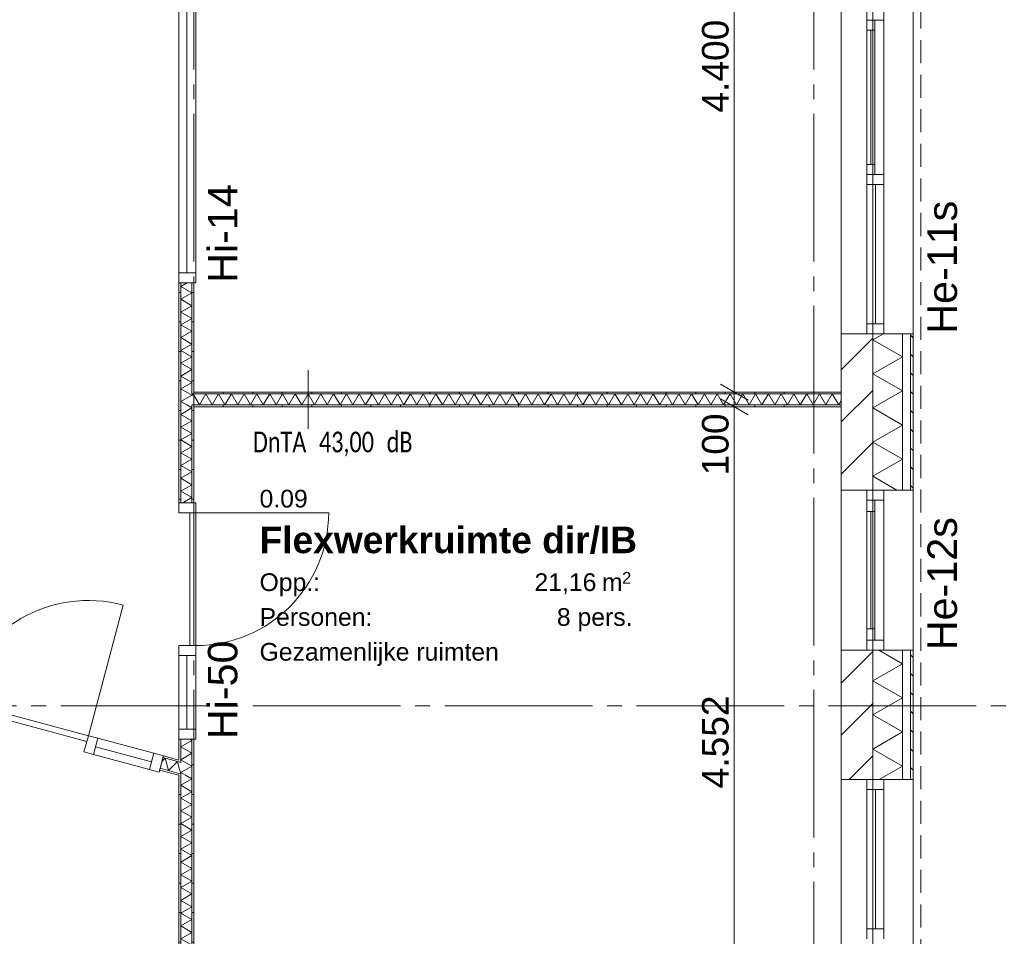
# Model space of a CAD drawing. Header units: millimetres. Extents: x 10 to 584, y 10 to 831.
# Tile 24 of 79: x 312 to 379, y 352 to 414. Entities that reach past the tile are written whole.
import ezdxf
from ezdxf.xclip import XClip

# ---------------------------------------------------------------- set-up
doc = ezdxf.new("R2010")
doc.units = ezdxf.units.MM
doc.header["$MEASUREMENT"] = 0
doc.header["$XCLIPFRAME"] = 0
doc.linetypes.add('B0204', pattern=[13, 10, -1, 1, -1])
doc.linetypes.add('B0701', pattern=[2.3412, 1.56, -0.7812])
for name, color, linetype in [('21 Buitenwanden', 7, 'Continuous'), ('21 Buitenwanden Doorsnede-arcering', 7, 'Continuous'), ('21 Buitenwanden Laagscheidingslijnen', 7, 'Continuous'), ('21 Buitenwanden Raamlabels', 7, 'Continuous'), ('21 Buitenwanden Ramen', 7, 'Continuous'), ('22 NC Binnenwanden', 7, 'Continuous'), ('22 NC Binnenwanden Deuren', 7, 'Continuous'), ('22 NC Binnenwanden Deurlabels', 7, 'Continuous'), ('22 NC Binnenwanden Doorsnede-arcering', 7, 'Continuous'), ('22 NC Binnenwanden Laagscheidingslijnen', 7, 'Continuous'), ('23 Vloeren', 7, 'Continuous'), ('73 Keuken', 7, 'Continuous'), ('A Stramien', 7, 'Continuous'), ('Maatvoering 1_ 50_100', 7, 'Continuous'), ('Tekst_dim 1_ 50_100', 7, 'Continuous'), ('Z Ruimtefuncties', 7, 'Continuous')]:
    doc.layers.add(name, color=color, linetype=linetype)
doc.styles.add('GENERATED_STYLE_1', font='txt')
doc.styles.add('GENERATED_STYLE_2', font='txt')
doc.styles.add('GENERATED_STYLE_3', font='txt')
pattern_1 = [(135, (78, 259.1879), (0.636396, 0.636396), [])]
pattern_2 = [(45, (78, 259.188), (-1.767767, 1.767767), [])]
pattern_3 = [(180, (78, 259.1879), (0, 2), [])]
pattern_4 = [(270, (78, 259.1879), (2, 0), [])]
pattern_5 = [(255, (78, 259.1879), (-1.931852, 0.517638), [])]

# ---------------------------------------------------------------- blocks, each defined once
blk = doc.blocks.new('*X30')
at = {"layer": '21 Buitenwanden Doorsnede-arcering', "color": 7, "linetype": 'Continuous', "lineweight": 0}
for p, q in [((372, 370.039), (370.407, 370.959)), ((372, 370.039), (370, 368.884)), ((372, 367.73), (370, 368.884)), ((372, 367.73), (370, 366.575)), ((372, 365.42), (370, 366.575)), ((372, 365.42), (370, 364.266)), ((372, 363.111), (370, 364.266)), ((372, 363.111), (370.428, 362.203))]:
    blk.add_line(p, q, dxfattribs=at)
blk = doc.blocks.new('*X33')
at = {"layer": '21 Buitenwanden Doorsnede-arcering', "color": 7, "linetype": 'Continuous', "lineweight": 0}
for p, q in [((370.709, 392.388), (370, 391.978)), ((372, 390.824), (370, 391.978)), ((372, 390.824), (370, 389.669)), ((372, 388.514), (370, 389.669)), ((372, 388.514), (370, 387.36)), ((372, 386.205), (370, 387.36)), ((372, 386.205), (370, 385.05)), ((372, 383.896), (370, 385.05)), ((372, 383.896), (370, 382.741)), ((371.632, 381.799), (370, 382.741))]:
    blk.add_line(p, q, dxfattribs=at)
blk = doc.blocks.new('*X119')
at = {"layer": '22 NC Binnenwanden Doorsnede-arcering', "color": 7, "linetype": 'Continuous', "lineweight": 0}
for p, q in [((323.875, 362.245), (323.125, 361.812)), ((323.875, 362.245), (323.432, 362.5)), ((323.875, 361.379), (323.125, 361.812)), ((323.875, 361.379), (323.125, 360.946)), ((323.875, 360.513), (323.125, 360.946)), ((323.875, 360.513), (323.125, 360.08)), ((323.875, 359.647), (323.125, 360.08)), ((323.875, 359.647), (323.125, 359.214)), ((323.875, 358.781), (323.125, 359.214)), ((323.875, 358.781), (323.125, 358.348)), ((323.875, 357.915), (323.125, 358.348)), ((323.875, 357.915), (323.125, 357.482)), ((323.875, 357.049), (323.125, 357.482)), ((323.875, 357.049), (323.125, 356.616)), ((323.875, 356.183), (323.125, 356.616)), ((323.875, 356.183), (323.125, 355.75)), ((323.875, 355.317), (323.125, 355.75)), ((323.875, 355.317), (323.125, 354.884)), ((323.875, 354.451), (323.125, 354.884)), ((323.875, 354.451), (323.125, 354.018)), ((323.875, 353.585), (323.125, 354.018)), ((323.875, 353.585), (323.125, 353.152)), ((323.875, 352.719), (323.125, 353.152)), ((323.875, 352.719), (323.125, 352.286)), ((323.875, 351.853), (323.125, 352.286)), ((323.875, 351.853), (323.125, 351.42)), ((323.875, 350.987), (323.125, 351.42)), ((323.875, 350.987), (323.125, 350.554)), ((323.875, 350.121), (323.125, 350.554)), ((323.875, 350.121), (323.125, 349.688)), ((323.875, 349.255), (323.125, 349.688)), ((323.875, 349.255), (323.125, 348.822)), ((323.875, 348.389), (323.125, 348.822)), ((323.875, 348.389), (323.125, 347.956)), ((323.875, 347.522), (323.125, 347.956)), ((323.875, 347.522), (323.125, 347.089)), ((323.875, 346.656), (323.125, 347.089)), ((323.875, 346.656), (323.125, 346.223)), ((323.875, 345.79), (323.125, 346.223)), ((323.875, 345.79), (323.125, 345.357)), ((323.875, 344.924), (323.125, 345.357)), ((323.875, 344.924), (323.125, 344.491)), ((323.875, 344.058), (323.125, 344.491)), ((323.875, 344.058), (323.125, 343.625)), ((323.875, 343.192), (323.125, 343.625)), ((323.875, 343.192), (323.125, 342.759)), ((323.875, 342.326), (323.125, 342.759)), ((323.875, 342.326), (323.174, 341.921))]:
    blk.add_line(p, q, dxfattribs=at)
blk = doc.blocks.new('*X120')
at = {"layer": '22 NC Binnenwanden Doorsnede-arcering', "color": 7, "linetype": 'Continuous', "lineweight": 0}
for p, q in [((323.875, 363.111), (323.125, 362.678)), ((323.875, 363.111), (323.722, 363.199)), ((323.432, 362.5), (323.125, 362.678))]:
    blk.add_line(p, q, dxfattribs=at)
blk = doc.blocks.new('*X121')
at = {"layer": '22 NC Binnenwanden Doorsnede-arcering', "color": 7, "linetype": 'Continuous', "lineweight": 0}
for p, q in [((323.875, 387.36), (323.523, 387.563)), ((323.875, 387.36), (323.125, 386.927)), ((323.875, 386.494), (323.125, 386.927)), ((323.875, 386.494), (323.125, 386.061)), ((323.875, 385.628), (323.125, 386.061)), ((323.875, 385.628), (323.125, 385.195)), ((323.875, 384.762), (323.125, 385.195)), ((323.875, 384.762), (323.125, 384.329)), ((323.875, 383.896), (323.125, 384.329)), ((323.875, 383.896), (323.125, 383.463)), ((323.875, 383.03), (323.125, 383.463)), ((323.875, 383.03), (323.125, 382.597)), ((323.875, 382.164), (323.125, 382.597)), ((323.875, 382.164), (323.125, 381.73)), ((323.875, 381.297), (323.125, 381.73)), ((323.875, 381.297), (323.252, 380.938))]:
    blk.add_line(p, q, dxfattribs=at)
blk = doc.blocks.new('*X122')
at = {"layer": '22 NC Binnenwanden Doorsnede-arcering', "color": 7, "linetype": 'Continuous', "lineweight": 0}
for p, q in [((323.875, 364.843), (323.125, 364.41)), ((323.875, 364.843), (323.711, 364.938)), ((323.875, 363.977), (323.125, 364.41)), ((323.875, 363.977), (323.125, 363.544)), ((323.722, 363.199), (323.125, 363.544))]:
    blk.add_line(p, q, dxfattribs=at)
blk = doc.blocks.new('*X123')
at = {"layer": '22 NC Binnenwanden Doorsnede-arcering', "color": 7, "linetype": 'Continuous', "lineweight": 0}
for p, q in [((323.875, 388.226), (323.125, 387.793)), ((323.875, 388.226), (323.724, 388.313)), ((323.523, 387.563), (323.125, 387.793))]:
    blk.add_line(p, q, dxfattribs=at)
blk = doc.blocks.new('*X125')
at = {"layer": '22 NC Binnenwanden Doorsnede-arcering', "color": 7, "linetype": 'Continuous', "lineweight": 0}
for p, q in [((323.554, 395.835), (323.125, 395.587)), ((323.875, 395.154), (323.125, 395.587)), ((323.875, 395.154), (323.125, 394.721)), ((323.875, 394.288), (323.125, 394.721)), ((323.875, 394.288), (323.125, 393.855)), ((323.875, 393.422), (323.125, 393.855)), ((323.875, 393.422), (323.125, 392.989)), ((323.875, 392.556), (323.125, 392.989)), ((323.875, 392.556), (323.125, 392.123)), ((323.875, 391.69), (323.125, 392.123)), ((323.875, 391.69), (323.125, 391.257)), ((323.875, 390.824), (323.125, 391.257)), ((323.875, 390.824), (323.125, 390.391)), ((323.875, 389.958), (323.125, 390.391)), ((323.875, 389.958), (323.125, 389.525)), ((323.875, 389.092), (323.125, 389.525)), ((323.875, 389.092), (323.125, 388.659)), ((323.724, 388.313), (323.125, 388.659))]:
    blk.add_line(p, q, dxfattribs=at)
blk = doc.blocks.new('*X130')
at = {"layer": '22 NC Binnenwanden Doorsnede-arcering', "color": 7, "linetype": 'Continuous', "lineweight": 0}
for q in [(323.875, 388.181), (324, 388.228)]:
    blk.add_line((323.951, 388.313), q, dxfattribs=at)
blk = doc.blocks.new('*X131')
at = {"layer": '22 NC Binnenwanden Doorsnede-arcering', "color": 7, "linetype": 'Continuous', "lineweight": 0}
for p, q in [((324, 388.228), (324.384, 387.563)), ((324.817, 388.313), (324.384, 387.563)), ((324.817, 388.313), (325.25, 387.563)), ((325.683, 388.313), (325.25, 387.563)), ((325.683, 388.313), (326.116, 387.563)), ((326.549, 388.313), (326.116, 387.563)), ((326.549, 388.313), (326.982, 387.563)), ((327.415, 388.313), (326.982, 387.563)), ((327.415, 388.313), (327.848, 387.563)), ((328.281, 388.313), (327.848, 387.563)), ((328.281, 388.313), (328.714, 387.563)), ((329.147, 388.313), (328.714, 387.563)), ((329.147, 388.313), (329.58, 387.563)), ((330.013, 388.313), (329.58, 387.563)), ((330.013, 388.313), (330.446, 387.563)), ((330.879, 388.313), (330.446, 387.563)), ((330.879, 388.313), (331.312, 387.563)), ((331.745, 388.313), (331.312, 387.563)), ((331.745, 388.313), (332.178, 387.563)), ((332.611, 388.313), (332.178, 387.563)), ((332.611, 388.313), (333.044, 387.563)), ((333.477, 388.313), (333.044, 387.563)), ((333.477, 388.313), (333.91, 387.563)), ((334.343, 388.313), (333.91, 387.563)), ((334.343, 388.313), (334.777, 387.563)), ((335.21, 388.313), (334.777, 387.563)), ((335.21, 388.313), (335.643, 387.563)), ((336.076, 388.313), (335.643, 387.563)), ((336.076, 388.313), (336.509, 387.563)), ((336.942, 388.313), (336.509, 387.563)), ((336.942, 388.313), (337.375, 387.563)), ((337.808, 388.313), (337.375, 387.563)), ((337.808, 388.313), (338.241, 387.563)), ((338.674, 388.313), (338.241, 387.563)), ((338.674, 388.313), (339.107, 387.563)), ((339.54, 388.313), (339.107, 387.563)), ((339.54, 388.313), (339.973, 387.563)), ((340.406, 388.313), (339.973, 387.563)), ((340.406, 388.313), (340.839, 387.563)), ((341.272, 388.313), (340.839, 387.563)), ((341.272, 388.313), (341.705, 387.563)), ((342.138, 388.313), (341.705, 387.563)), ((342.138, 388.313), (342.571, 387.563)), ((343.004, 388.313), (342.571, 387.563)), ((343.004, 388.313), (343.437, 387.563)), ((343.87, 388.313), (343.437, 387.563)), ((343.87, 388.313), (344.303, 387.563)), ((344.736, 388.313), (344.303, 387.563)), ((344.736, 388.313), (345.169, 387.563)), ((345.602, 388.313), (345.169, 387.563)), ((345.602, 388.313), (346.035, 387.563)), ((346.468, 388.313), (346.035, 387.563)), ((346.468, 388.313), (346.901, 387.563)), ((347.334, 388.313), (346.901, 387.563)), ((347.334, 388.313), (347.767, 387.563)), ((348.2, 388.313), (347.767, 387.563)), ((348.2, 388.313), (348.633, 387.563)), ((349.066, 388.313), (348.633, 387.563)), ((349.066, 388.313), (349.499, 387.563)), ((349.932, 388.313), (349.499, 387.563)), ((349.932, 388.313), (350.365, 387.563)), ((350.798, 388.313), (350.365, 387.563)), ((350.798, 388.313), (351.231, 387.563)), ((351.664, 388.313), (351.231, 387.563)), ((351.664, 388.313), (352.097, 387.563)), ((352.53, 388.313), (352.097, 387.563)), ((352.53, 388.313), (352.963, 387.563)), ((353.396, 388.313), (352.963, 387.563)), ((353.396, 388.313), (353.829, 387.563)), ((354.262, 388.313), (353.829, 387.563)), ((354.262, 388.313), (354.695, 387.563)), ((355.128, 388.313), (354.695, 387.563)), ((355.128, 388.313), (355.561, 387.563)), ((355.994, 388.313), (355.561, 387.563)), ((355.994, 388.313), (356.427, 387.563)), ((356.86, 388.313), (356.427, 387.563)), ((356.86, 388.313), (357.293, 387.563)), ((357.726, 388.313), (357.293, 387.563)), ((357.726, 388.313), (358.159, 387.563)), ((358.592, 388.313), (358.159, 387.563)), ((358.592, 388.313), (359.025, 387.563)), ((359.458, 388.313), (359.025, 387.563)), ((359.458, 388.313), (359.891, 387.563)), ((360.324, 388.313), (359.891, 387.563)), ((360.324, 388.313), (360.757, 387.563)), ((361.19, 388.313), (360.757, 387.563)), ((361.19, 388.313), (361.623, 387.563)), ((362.056, 388.313), (361.623, 387.563)), ((362.056, 388.313), (362.489, 387.563)), ((362.922, 388.313), (362.489, 387.563)), ((362.922, 388.313), (363.355, 387.563)), ((363.788, 388.313), (363.355, 387.563)), ((363.788, 388.313), (364.221, 387.563)), ((364.654, 388.313), (364.221, 387.563)), ((364.654, 388.313), (365.087, 387.563)), ((365.52, 388.313), (365.087, 387.563)), ((365.52, 388.313), (365.953, 387.563)), ((366.386, 388.313), (365.953, 387.563)), ((366.386, 388.313), (366.819, 387.563)), ((367.252, 388.313), (366.819, 387.563)), ((367.252, 388.313), (367.685, 387.563)), ((367.86, 387.865), (367.685, 387.563))]:
    blk.add_line(p, q, dxfattribs=at)
blk = doc.blocks.new('*X400')
at = {"layer": '22 NC Binnenwanden Doorsnede-arcering', "color": 7, "linetype": 'Continuous', "lineweight": 0}
for p in [(323, 363.047), (323.125, 362.584)]:
    blk.add_line(p, (323.124, 362.583), dxfattribs=at)
blk = doc.blocks.new('*X402')
at = {"layer": '22 NC Binnenwanden Doorsnede-arcering', "color": 7, "linetype": 'Continuous', "lineweight": 0}
for p, q in [((322.064, 363.644), (321.843, 363.423)), ((322.064, 363.644), (322.288, 362.807)), ((322.9, 363.42), (322.288, 362.807)), ((322.9, 363.42), (323, 363.047))]:
    blk.add_line(p, q, dxfattribs=at)
blk = doc.blocks.new('Drawing_2_2', base_point=(78, 259.188))
at = {"layer": '21 Buitenwanden Doorsnede-arcering', "linetype": 'Continuous', "lineweight": 0, "true_color": 0x000000}
h = blk.add_hatch(dxfattribs=at)
h.set_pattern_fill('130_Kalkzandsteen_0002', color=18, style=0, pattern_type=2)
h.set_pattern_definition(pattern_2)
h.paths.add_polyline_path([(367.86, 381.799), (370, 381.799), (370, 392.388), (367.86, 392.388)])
h = blk.add_hatch(dxfattribs=at)
h.set_pattern_fill('310_Naaldhout__01__0002', color=18, style=0, pattern_type=2)
h.set_pattern_definition(pattern_1)
h.paths.add_polyline_path([(372.56, 381.799), (372.74, 381.799), (372.74, 392.388), (372.56, 392.388)])
h = blk.add_hatch(dxfattribs=at)
h.set_pattern_fill('130_Kalkzandsteen_0002', color=18, style=0, pattern_type=2)
h.set_pattern_definition(pattern_2)
h.paths.add_polyline_path([(367.86, 362.203), (370, 362.203), (370, 370.959), (367.86, 370.959)])
h = blk.add_hatch(dxfattribs=at)
h.set_pattern_fill('310_Naaldhout__01__0002', color=18, style=0, pattern_type=2)
h.set_pattern_definition(pattern_1)
h.paths.add_polyline_path([(372.56, 362.203), (372.74, 362.203), (372.74, 370.959), (372.56, 370.959)])
at = {"layer": '22 NC Binnenwanden Doorsnede-arcering', "linetype": 'Continuous', "lineweight": 0, "true_color": 0x000000}
h = blk.add_hatch(dxfattribs=at)
h.set_pattern_fill('930_Lijnen_vert_200_0002', color=18, style=0, pattern_type=2)
h.set_pattern_definition(pattern_3)
h.paths.add_polyline_path([(323, 380.938), (323.125, 380.938), (323.125, 395.835), (323, 395.835)])
h = blk.add_hatch(dxfattribs=at)
h.set_pattern_fill('930_Lijnen_vert_200_0002', color=18, style=0, pattern_type=2)
h.set_pattern_definition(pattern_3)
h.paths.add_polyline_path([(323.875, 395.835), (323.875, 388.438), (324, 388.438), (324, 395.835)])
h = blk.add_hatch(dxfattribs=at)
h.set_pattern_fill('930_Lijnen_vert_200_0002', color=18, style=0, pattern_type=2)
h.set_pattern_definition(pattern_3)
h.paths.add_polyline_path([(323.875, 388.438), (323.875, 388.313), (324, 388.313), (324, 388.438)])
h = blk.add_hatch(dxfattribs=at)
h.set_pattern_fill('930_Lijnen_vert_200_0002', color=18, style=0, pattern_type=2)
h.set_pattern_definition(pattern_4)
h.paths.add_polyline_path([(367.86, 388.438), (324, 388.438), (324, 388.313), (367.86, 388.313)])
h = blk.add_hatch(dxfattribs=at)
h.set_pattern_fill('930_Lijnen_vert_200_0002', color=18, style=0, pattern_type=2)
h.set_pattern_definition(pattern_3)
h.paths.add_polyline_path([(323.875, 387.563), (323.875, 387.438), (324, 387.438), (324, 387.563)])
h = blk.add_hatch(dxfattribs=at)
h.set_pattern_fill('930_Lijnen_vert_200_0002', color=18, style=0, pattern_type=2)
h.set_pattern_definition(pattern_4)
h.paths.add_polyline_path([(367.86, 387.563), (324, 387.563), (324, 387.438), (367.86, 387.438)])
h = blk.add_hatch(dxfattribs=at)
h.set_pattern_fill('930_Lijnen_vert_200_0002', color=18, style=0, pattern_type=2)
h.set_pattern_definition(pattern_3)
h.paths.add_polyline_path([(324, 387.438), (323.875, 387.438), (323.875, 380.938), (324, 380.938)])
h = blk.add_hatch(dxfattribs=at)
h.set_pattern_fill('930_Lijnen_vert_200_0002', color=18, style=0, pattern_type=2)
h.set_pattern_definition(pattern_3)
h.paths.add_polyline_path([(323, 363.522), (323.125, 363.489), (323.125, 364.938), (323, 364.938)])
h = blk.add_hatch(dxfattribs=at)
h.set_pattern_fill('930_Lijnen_vert_200_0002', color=18, style=0, pattern_type=2)
h.set_pattern_definition(pattern_3)
h.paths.add_polyline_path([(323.875, 364.938), (323.875, 341.921), (324, 341.921), (324, 364.938)])
h = blk.add_hatch(dxfattribs=at)
h.set_pattern_fill('930_Lijnen_vert_200_0002', color=18, style=0, pattern_type=2)
h.set_pattern_definition(pattern_5)
h.paths.add_polyline_path([(321.913, 363.684), (323, 363.393), (323, 363.522), (321.945, 363.805)])
h = blk.add_hatch(dxfattribs=at)
h.set_pattern_fill('930_Lijnen_vert_200_0002', color=18, style=0, pattern_type=2)
h.set_pattern_definition(pattern_3)
h.paths.add_polyline_path([(323, 363.522), (323, 363.393), (323.125, 363.359), (323.125, 363.489)])
h = blk.add_hatch(dxfattribs=at)
h.set_pattern_fill('930_Lijnen_vert_200_0002', color=18, style=0, pattern_type=2)
h.set_pattern_definition(pattern_5)
h.paths.add_polyline_path([(321.719, 362.96), (321.686, 362.839), (323, 362.487), (323, 362.616)])
h = blk.add_hatch(dxfattribs=at)
h.set_pattern_fill('930_Lijnen_vert_200_0002', color=18, style=0, pattern_type=2)
h.set_pattern_definition(pattern_3)
h.paths.add_polyline_path([(323, 362.616), (323, 362.487), (323.125, 362.453), (323.125, 362.583)])
h = blk.add_hatch(dxfattribs=at)
h.set_pattern_fill('930_Lijnen_vert_200_0002', color=18, style=0, pattern_type=2)
h.set_pattern_definition(pattern_3)
h.paths.add_polyline_path([(323, 362.487), (323, 341.921), (323.125, 341.921), (323.125, 362.453)])
at = {"layer": '21 Buitenwanden', "color": 3, "linetype": 'Continuous', "lineweight": 0}
for p, q in [((369.6, 392.388), (367.86, 392.388)), ((370, 392.388), (369.6, 392.388)), ((369.6, 381.799), (367.86, 381.799)), ((370, 381.799), (369.6, 381.799)), ((369.6, 370.959), (367.86, 370.959)), ((370, 370.959), (369.6, 370.959)), ((369.6, 362.203), (367.86, 362.203)), ((370, 362.203), (369.6, 362.203))]:
    blk.add_line(p, q, dxfattribs=at)
at = {"layer": '21 Buitenwanden', "color": 1, "linetype": 'Continuous', "lineweight": 0}
for p, q in [((370.74, 392.388), (370, 392.388)), ((372, 392.388), (370.74, 392.388)), ((370.74, 381.799), (370, 381.799)), ((372, 381.799), (370.74, 381.799)), ((370.74, 370.959), (370, 370.959)), ((372, 370.959), (370.74, 370.959)), ((370.74, 362.203), (370, 362.203)), ((372, 362.203), (370.74, 362.203))]:
    blk.add_line(p, q, dxfattribs=at)
at = {"layer": '21 Buitenwanden', "color": 9, "linetype": 'Continuous', "lineweight": 0}
for p, q in [((372.56, 392.388), (372, 392.388)), ((372.56, 381.799), (372, 381.799)), ((372.56, 370.959), (372, 370.959)), ((372.56, 362.203), (372, 362.203))]:
    blk.add_line(p, q, dxfattribs=at)
at = {"layer": '21 Buitenwanden', "color": 2, "linetype": 'Continuous', "lineweight": 0}
for p, q in [((372.74, 392.388), (372.56, 392.388)), ((372.74, 381.799), (372.56, 381.799)), ((372.74, 370.959), (372.56, 370.959)), ((372.74, 362.203), (372.56, 362.203))]:
    blk.add_line(p, q, dxfattribs=at)
at = {"layer": '21 Buitenwanden', "color": 3, "linetype": 'Continuous', "lineweight": 0, "flags": 128}
for points in [[(367.86, 392.388), (367.86, 381.799)], [(367.86, 370.959), (367.86, 362.203)]]:
    blk.add_lwpolyline(points, dxfattribs=at)
at = {"layer": '21 Buitenwanden', "color": 2, "linetype": 'Continuous', "lineweight": 0, "flags": 128}
for points in [[(372.74, 381.799), (372.74, 392.388)], [(372.74, 362.203), (372.74, 370.959)]]:
    blk.add_lwpolyline(points, dxfattribs=at)
at = {"layer": '21 Buitenwanden Laagscheidingslijnen', "color": 3, "linetype": 'Continuous', "lineweight": 0}
for p, q in [((370, 381.799), (370, 392.388)), ((370, 362.203), (370, 370.959))]:
    blk.add_line(p, q, dxfattribs=at)
at = {"layer": '21 Buitenwanden Laagscheidingslijnen', "color": 1, "linetype": 'Continuous', "lineweight": 0}
for p, q in [((372, 381.799), (372, 392.388)), ((372, 362.203), (372, 370.959))]:
    blk.add_line(p, q, dxfattribs=at)
at = {"layer": '21 Buitenwanden Laagscheidingslijnen', "color": 2, "linetype": 'Continuous', "lineweight": 0}
for p, q in [((372.56, 381.799), (372.56, 392.388)), ((372.56, 362.203), (372.56, 370.959))]:
    blk.add_line(p, q, dxfattribs=at)
at = {"layer": '21 Buitenwanden Ramen', "color": 9, "linetype": 'Continuous', "lineweight": 0}
for p, q in [((367.86, 392.388), (367.86, 414.288)), ((372.74, 392.388), (372.74, 414.288)), ((372.56, 392.388), (372, 392.388)), ((367.86, 381.799), (367.86, 370.959)), ((372.56, 381.799), (372, 381.799)), ((372.74, 381.799), (372.74, 370.959)), ((372.56, 370.959), (372, 370.959)), ((367.86, 362.203), (367.86, 340.303)), ((372.56, 362.203), (372, 362.203)), ((372.74, 362.203), (372.74, 340.303))]:
    blk.add_line(p, q, dxfattribs=at)
at = {"layer": '21 Buitenwanden Ramen', "color": 1, "linetype": 'Continuous', "lineweight": 0}
for p, q in [((369.6, 413.618), (369.6, 414.288)), ((370.74, 414.288), (370.74, 413.618)), ((370.14, 413.618), (369.6, 413.618)), ((369.6, 412.948), (369.6, 413.618)), ((369.6, 413.618), (370.14, 413.618)), ((370.74, 413.618), (370.14, 413.618)), ((370.14, 413.618), (370.14, 412.948)), ((370.74, 413.618), (370.74, 403.173)), ((369.6, 403.843), (369.6, 412.948)), ((370.14, 412.948), (369.6, 412.948)), ((369.6, 403.843), (369.6, 412.948)), ((369.87, 403.843), (369.87, 412.948)), ((370.14, 412.948), (370.14, 403.843)), ((369.6, 403.173), (369.6, 403.843)), ((369.6, 403.843), (370.14, 403.843)), ((370.14, 403.843), (370.14, 403.173)), ((369.6, 402.838), (369.6, 403.173)), ((369.6, 403.173), (370.14, 403.173)), ((370.14, 403.173), (369.6, 403.173)), ((369.6, 402.503), (369.6, 402.838)), ((370.14, 403.173), (370.74, 403.173)), ((370.74, 403.173), (370.74, 402.838)), ((370.74, 402.838), (370.74, 402.503)), ((370.74, 402.503), (369.6, 402.503)), ((369.6, 393.058), (369.6, 402.503)), ((370.17, 393.058), (370.17, 402.503)), ((370.74, 402.503), (370.74, 393.058)), ((369.6, 392.388), (369.6, 393.058)), ((369.6, 393.058), (370.74, 393.058)), ((370.74, 393.058), (370.74, 392.388)), ((370.74, 392.388), (370, 392.388)), ((370.74, 392.388), (370, 392.388)), ((372, 392.388), (370.74, 392.388)), ((369.6, 381.799), (369.6, 381.129)), ((370.74, 381.799), (370, 381.799)), ((370.74, 381.799), (370, 381.799)), ((370.74, 381.129), (370.74, 381.799)), ((372, 381.799), (370.74, 381.799)), ((369.6, 381.129), (370.14, 381.129)), ((369.6, 381.129), (369.6, 380.349)), ((370.14, 381.129), (369.6, 381.129)), ((370.14, 381.129), (370.74, 381.129)), ((370.14, 380.349), (370.14, 381.129)), ((370.74, 371.629), (370.74, 381.129)), ((369.6, 380.349), (369.6, 372.409)), ((369.6, 380.349), (370.14, 380.349)), ((369.6, 380.349), (369.6, 372.409)), ((369.87, 380.349), (369.87, 372.409)), ((370.14, 372.409), (370.14, 380.349)), ((370.14, 372.409), (369.6, 372.409)), ((369.6, 372.409), (369.6, 371.629)), ((370.14, 371.629), (370.14, 372.409)), ((370.14, 371.629), (369.6, 371.629)), ((369.6, 371.629), (369.6, 370.959)), ((369.6, 371.629), (370.14, 371.629)), ((370.74, 371.629), (370.14, 371.629)), ((370.74, 370.959), (370.74, 371.629)), ((370.74, 370.959), (370, 370.959)), ((370.74, 370.959), (370, 370.959)), ((372, 370.959), (370.74, 370.959)), ((369.6, 362.203), (369.6, 361.533)), ((370.74, 362.203), (370, 362.203)), ((370.74, 362.203), (370, 362.203)), ((370.74, 361.533), (370.74, 362.203)), ((372, 362.203), (370.74, 362.203)), ((369.6, 361.533), (370.74, 361.533)), ((369.6, 361.533), (369.6, 352.088)), ((370.17, 361.533), (370.17, 352.088)), ((370.74, 352.088), (370.74, 361.533)), ((370.74, 352.088), (369.6, 352.088)), ((369.6, 352.088), (369.6, 351.753)), ((369.6, 351.753), (369.6, 351.418)), ((370.74, 351.753), (370.74, 352.088)), ((370.74, 351.418), (370.74, 351.753))]:
    blk.add_line(p, q, dxfattribs=at)
at = {"layer": '21 Buitenwanden Ramen', "color": 3, "linetype": 'Continuous', "lineweight": 0}
for p, q in [((369.6, 392.388), (367.86, 392.388)), ((370, 392.388), (369.6, 392.388)), ((370, 392.388), (369.6, 392.388)), ((369.6, 381.799), (367.86, 381.799)), ((370, 381.799), (369.6, 381.799)), ((370, 381.799), (369.6, 381.799)), ((369.6, 370.959), (367.86, 370.959)), ((370, 370.959), (369.6, 370.959)), ((370, 370.959), (369.6, 370.959)), ((369.6, 362.203), (367.86, 362.203)), ((370, 362.203), (369.6, 362.203)), ((370, 362.203), (369.6, 362.203))]:
    blk.add_line(p, q, dxfattribs=at)
at = {"layer": '21 Buitenwanden Ramen', "color": 2, "linetype": 'Continuous', "lineweight": 0}
for p, q in [((372.74, 392.388), (372.56, 392.388)), ((372.74, 381.799), (372.56, 381.799)), ((372.74, 370.959), (372.56, 370.959)), ((372.74, 362.203), (372.56, 362.203))]:
    blk.add_line(p, q, dxfattribs=at)
at = {"layer": '22 NC Binnenwanden', "color": 1, "linetype": 'Continuous', "lineweight": 0}
for p, q in [((323, 395.835), (323.125, 395.835)), ((323.125, 395.835), (323.875, 395.835)), ((323.875, 395.835), (324, 395.835)), ((323, 380.938), (323.125, 380.938)), ((323.125, 380.938), (323.875, 380.938)), ((323.875, 380.938), (324, 380.938)), ((323, 364.938), (323.125, 364.938)), ((323.125, 364.938), (323.875, 364.938)), ((323.875, 364.938), (324, 364.938)), ((321.913, 363.684), (321.719, 362.96)), ((321.945, 363.805), (321.913, 363.684)), ((321.719, 362.96), (321.686, 362.839))]:
    blk.add_line(p, q, dxfattribs=at)
at = {"layer": '22 NC Binnenwanden', "color": 1, "linetype": 'Continuous', "lineweight": 0, "flags": 128}
for points in [[(323, 395.835), (323, 380.938)], [(324, 388.438), (324, 395.835)], [(367.86, 388.438), (324, 388.438)], [(367.86, 388.438), (367.86, 388.313)], [(367.86, 388.313), (367.86, 387.563)], [(367.86, 387.563), (367.86, 387.438)], [(324, 380.938), (324, 387.438)], [(324, 387.438), (367.86, 387.438)], [(323, 364.938), (323, 363.522)], [(324, 341.921), (324, 364.938)], [(323, 363.522), (321.945, 363.805)], [(321.686, 362.839), (323, 362.487)], [(323, 362.487), (323, 341.921)]]:
    blk.add_lwpolyline(points, dxfattribs=at)
at = {"layer": '22 NC Binnenwanden Deuren', "color": 1, "linetype": 'Continuous', "lineweight": 0}
for p, q in [((323.54, 396.505), (323.54, 415.495)), ((324.14, 415.495), (324.14, 396.505)), ((323, 395.835), (323, 396.505)), ((323, 396.505), (324.14, 396.505)), ((324.14, 396.505), (324.14, 395.835)), ((324.14, 395.835), (323, 395.835)), ((323, 395.835), (323.125, 395.835)), ((323, 395.835), (323.125, 395.835)), ((323.125, 395.835), (323.875, 395.835)), ((323.125, 395.835), (323.875, 395.835)), ((323.875, 395.835), (324, 395.835)), ((323.875, 395.835), (324, 395.835)), ((323, 380.268), (323, 380.938)), ((323, 380.938), (324.14, 380.938)), ((323, 380.938), (323.125, 380.938)), ((323, 380.938), (323.125, 380.938)), ((323.125, 380.938), (323.875, 380.938)), ((323.125, 380.938), (323.875, 380.938)), ((323.875, 380.938), (324, 380.938)), ((323.875, 380.938), (324, 380.938)), ((324.14, 380.938), (324.14, 380.268)), ((324.14, 380.268), (323, 380.268)), ((324.14, 380.268), (323.74, 380.268)), ((323.74, 380.268), (323.74, 371.268)), ((324.14, 380.268), (333.14, 380.268)), ((324.14, 371.268), (324.14, 380.268)), ((316.862, 365.167), (319.231, 374.01)), ((323, 370.598), (323, 371.268)), ((323, 371.268), (324.14, 371.268)), ((323.74, 371.268), (324.14, 371.268)), ((324.14, 371.268), (324.14, 370.598)), ((324.14, 370.598), (323, 370.598)), ((323.54, 365.608), (323.54, 370.598)), ((324.14, 370.598), (324.14, 365.608)), ((308.019, 367.536), (316.862, 365.167)), ((316.758, 364.781), (307.915, 367.15)), ((323, 364.938), (323, 365.608)), ((323, 365.608), (324.14, 365.608)), ((324.14, 365.608), (324.14, 364.938)), ((316.567, 364.066), (316.862, 365.167)), ((316.862, 365.167), (316.758, 364.781)), ((316.862, 365.167), (317.509, 364.994)), ((317.509, 364.994), (317.214, 363.892)), ((317.509, 364.994), (321.298, 363.978)), ((324.14, 364.938), (323, 364.938)), ((323, 364.938), (323.125, 364.938)), ((323, 364.938), (323.125, 364.938)), ((323.125, 364.938), (323.875, 364.938)), ((323.125, 364.938), (323.875, 364.938)), ((323.875, 364.938), (324, 364.938)), ((323.875, 364.938), (324, 364.938)), ((321.143, 363.399), (317.354, 364.414)), ((317.214, 363.892), (316.567, 364.066)), ((321.003, 362.877), (321.298, 363.978)), ((321.298, 363.978), (321.945, 363.805)), ((321.945, 363.805), (321.65, 362.704)), ((321.913, 363.684), (321.719, 362.96)), ((321.913, 363.684), (321.719, 362.96)), ((321.945, 363.805), (321.913, 363.684)), ((321.945, 363.805), (321.913, 363.684)), ((321.65, 362.704), (321.003, 362.877)), ((321.719, 362.96), (321.686, 362.839)), ((321.719, 362.96), (321.686, 362.839))]:
    blk.add_line(p, q, dxfattribs=at)
at = {"layer": '22 NC Binnenwanden Deuren', "color": 1, "linetype": 'Continuous', "lineweight": 0, "flags": 128}
for points in [[(323, 415.495), (323, 396.505), (324.14, 396.505), (324.14, 415.495)], [(323, 370.598), (323, 365.608), (324.14, 365.608), (324.14, 370.598)], [(317.214, 363.892), (321.003, 362.877), (321.298, 363.978), (317.509, 364.994)]]:
    blk.add_lwpolyline(points, close=True, dxfattribs=at)
at = {"layer": '22 NC Binnenwanden Deuren', "color": 1, "linetype": 'Continuous', "lineweight": 0}
for centre, radius, start, end in [((324.14, 380.268), 9, 270, 0), ((316.862, 365.167), 9.155, 75, 165)]:
    blk.add_arc(centre, radius, start, end, dxfattribs=at)
at = {"layer": '22 NC Binnenwanden Laagscheidingslijnen', "color": 9, "linetype": 'Continuous', "lineweight": 0}
for p, q in [((323.125, 380.938), (323.125, 395.835)), ((323.875, 388.313), (323.875, 395.835)), ((324, 388.313), (323.875, 388.313)), ((324, 388.313), (323.875, 388.313)), ((367.86, 388.313), (324, 388.313)), ((323.875, 387.563), (324, 387.563)), ((323.875, 380.938), (323.875, 387.563)), ((323.875, 387.563), (324, 387.563)), ((367.86, 387.563), (324, 387.563)), ((323.125, 363.489), (323.125, 364.938)), ((323.875, 363.158), (323.875, 364.938)), ((323, 363.393), (321.913, 363.684)), ((323.125, 363.359), (323.125, 363.489)), ((323, 362.616), (321.719, 362.96)), ((323.125, 363.359), (323, 363.393)), ((323.125, 363.359), (323, 363.393)), ((323.875, 362.382), (323.875, 363.158)), ((323, 362.616), (323.125, 362.583)), ((323, 362.616), (323.125, 362.583)), ((323.125, 362.453), (323.125, 362.583)), ((323.125, 341.921), (323.125, 362.453)), ((323.875, 341.921), (323.875, 362.382))]:
    blk.add_line(p, q, dxfattribs=at)
at = {"layer": '23 Vloeren', "color": 1, "linetype": 'Continuous', "lineweight": 0, "flags": 128}
blk.add_lwpolyline([(96, 265.188), (370, 265.188), (370, 439.188), (366, 439.188), (366, 570.048), (420.61, 570.048), (420.61, 554.048), (510, 554.048), (510, 626.688), (459.924, 626.688), (459.924, 683.688), (510, 683.688), (510, 757.188), (294, 757.188), (294, 763.188), (78, 763.188), (78, 475.188), (96, 475.188)], close=True, dxfattribs=at)
at = {"layer": '23 Vloeren', "color": 1, "linetype": 'B0701', "lineweight": 0, "flags": 128}
blk.add_lwpolyline([(74.76, 472.288), (74.76, 255.948), (373.24, 255.948), (373.24, 505.188)], dxfattribs=at)
at = {"layer": 'A Stramien', "color": 9, "linetype": 'B0204', "lineweight": 0}
for p, q in [((324, 784.271), (324, 233.204)), ((366, 784.271), (366, 233.204)), ((68, 367.188), (520.556, 367.188))]:
    blk.add_line(p, q, dxfattribs=at)
at = {"layer": 'Maatvoering 1_ 50_100', "color": 1, "linetype": 'Continuous', "lineweight": 0}
for p, q in [((360.611, 388.438), (360.611, 432.438)), ((359.674, 388.979), (361.549, 387.897)), ((362.018, 388.438), (359.205, 388.438)), ((360.611, 387.438), (360.611, 388.438)), ((359.674, 387.979), (361.549, 386.897)), ((362.018, 387.438), (359.205, 387.438)), ((360.611, 341.921), (360.611, 387.438))]:
    blk.add_line(p, q, dxfattribs=at)
at = {"layer": 'Tekst_dim 1_ 50_100', "color": 1, "linetype": 'Continuous', "lineweight": 0}
for p, q in [((331.748, 389.928), (331.748, 385.948)), ((331.748, 385.948), (331.748, 385.938))]:
    blk.add_line(p, q, dxfattribs=at)
at = {"layer": '73 Keuken', "color": 4, "linetype": 'Continuous', "lineweight": 0}
for name in ['*X125', '*X33', '*X123', '*X130', '*X131', '*X121', '*X30', '*X122', '*X402', '*X400', '*X120', '*X119']:
    blk.add_blockref(name, (0, 0), dxfattribs=at)
at = {"layer": '21 Buitenwanden Raamlabels', "color": 2, "linetype": 'Continuous', "lineweight": 0, "char_height": 2, "attachment_point": 1, "rotation": 90, "style": 'GENERATED_STYLE_1'}
for s, insert in [('\\A1;{\\pql;\\fArial|b0|i0|c0|p38;He-11s}', (373.697, 392.388)), ('\\A1;{\\pql;\\fArial|b0|i0|c0|p38;He-12s}', (373.697, 370.959))]:
    blk.add_mtext(s, dxfattribs=dict(at, insert=insert))
at = {"layer": '22 NC Binnenwanden Deurlabels', "color": 2, "linetype": 'Continuous', "lineweight": 0, "char_height": 2, "attachment_point": 1, "rotation": 90, "style": 'GENERATED_STYLE_1'}
for s, insert in [('\\A1;{\\pql;\\fArial|b0|i0|c0|p38;Hi-14}', (324.957, 395.835)), ('\\A1;{\\pql;\\fArial|b0|i0|c0|p38;Hi-50}', (324.957, 364.938))]:
    blk.add_mtext(s, dxfattribs=dict(at, insert=insert))
at = {"layer": 'Maatvoering 1_ 50_100', "color": 2, "linetype": 'Continuous', "lineweight": 0, "char_height": 1.8, "attachment_point": 7, "rotation": 90, "style": 'GENERATED_STYLE_1'}
for s, insert, width in [('\\A1;{\\pql;\\fArial|b0|i0|c0|p38;4.400}', (360.251, 407.36), 6.15497), ('\\A1;{\\pql;\\fArial|b0|i0|c0|p38;100}', (360.251, 382.798), 4.09784), ('\\A1;{\\pql;\\fArial|b0|i0|c0|p38;4.552}', (360.251, 361.602), 6.15497)]:
    blk.add_mtext(s, dxfattribs=dict(at, insert=insert, width=width))
at = {"layer": 'Tekst_dim 1_ 50_100', "color": 2, "linetype": 'Continuous', "lineweight": 0, "insert": (328.014, 385.757), "char_height": 1.4, "attachment_point": 1, "style": 'GENERATED_STYLE_3'}
blk.add_mtext('\\A1;{\\W0.750000x;\\pql;\\pt0,30;\\fCalibri|b0|i0|c0|p34;DnTA \\fCalibri|b0|i0|c0|p34;\\A1{\\H.66x;\\S^  ;}\\fCalibri|b0|i0|c0|p34;\\fCalibri|b0|i0|c0|p34;\\A1{\\H.66x;\\S^  ;}\\fCalibri|b0|i0|c0|p34;\\fCalibri|b0|i0|c0|p34;\\fCalibri|b0|i0|c0|p34;\\fCalibri|b0|i0|c0|p34;\\fCalibri|b0|i0|c0|p34;\\fCalibri|b0|i0|c0|p34;43,00 \\fCalibri|b0|i0|c0|p34;\\A1{\\H.66x;\\S^  ;}\\fCalibri|b0|i0|c0|p34;\\fCalibri|b0|i0|c0|p34;\\A1{\\H.66x;\\S^  ;}\\fCalibri|b0|i0|c0|p34;\\fCalibri|b0|i0|c0|p34;\\fCalibri|b0|i0|c0|p34;\\fCalibri|b0|i0|c0|p34;\\fCalibri|b0|i0|c0|p34;\\fCalibri|b0|i0|c0|p34;dB\\fCalibri|b0|i0|c0|p34;\\A1{\\H.66x;\\S^  ;}\\fCalibri|b0|i0|c0|p34;\\fCalibri|b0|i0|c0|p34;\\A1{\\H.66x;\\S^  ;}\\fCalibri|b0|i0|c0|p34;\\fCalibri|b0|i0|c0|p34;\\fCalibri|b0|i0|c0|p34;\\fCalibri|b0|i0|c0|p34;\\fCalibri|b0|i0|c0|p34;\\fCalibri|b0|i0|c0|p34;\\fCalibri|b0|i0|c0|p34;\\fCalibri|b0|i0|c0|p34;\\fCalibri|b0|i0|c0|p34;\\fCalibri|b0|i0|c0|p34;\\fCalibri|b0|i0|c0|p34;\\fCalibri|b0|i0|c0|p34;\\fCalibri|b0|i0|c0|p34;\\fCalibri|b0|i0|c0|p34;\\fCalibri|b0|i0|c0|p34;\\fCalibri|b0|i0|c0|p34;\\fCalibri|b0|i0|c0|p34;\\fCalibri|b0|i0|c0|p34;\\fCalibri|b0|i0|c0|p34;\\fCalibri|b0|i0|c0|p34;\\fCalibri|b0|i0|c0|p34;\\fCalibri|b0|i0|c0|p34;\\fCalibri|b0|i0|c0|p34;\\fCalibri|b0|i0|c0|p34;\\fCalibri|b0|i0|c0|p34;\\fCalibri|b0|i0|c0|p34;}', dxfattribs=at)
at = {"layer": 'Z Ruimtefuncties', "color": 2, "linetype": 'Continuous', "lineweight": 0, "attachment_point": 1}
for s, insert, char_height, style in [('\\A1;{\\pql;\\pt0;\\fArial|b0|i0|c0|p38;0.09}', (328.459, 381.822), 1.2, 'GENERATED_STYLE_1'), ('\\A1;{\\pql;\\pt0;\\fArial|b1|i0|c0|p38;Flexwerkruimte dir/IB}', (328.459, 379.328), 1.8, 'GENERATED_STYLE_2'), ('\\A1;{\\pql;\\pt0;\\fArial|b0|i0|c0|p38;Opp.: }', (328.459, 376.165), 1.2, 'GENERATED_STYLE_1'), ('\\A1;{\\pql;\\fArial|b0|i0|c0|p38;21,16}', (347.079, 376.165), 1.2, 'GENERATED_STYLE_1'), ('\\A1;{\\pql;\\fArial|b0|i0|c0|p38;2}', (353.015, 376.256), 0.8, 'GENERATED_STYLE_1'), ('\\A1;{\\pql;\\fArial|b0|i0|c0|p38; m}', (351.183, 376.165), 1.2, 'GENERATED_STYLE_1'), ('\\A1;{\\pql;\\pt0;\\fArial|b0|i0|c0|p38;Personen: }', (328.459, 373.808), 1.2, 'GENERATED_STYLE_1'), ('\\A1;{\\pql;\\pt0;\\fArial|b0|i0|c0|p38;8 pers.}', (348.597, 373.808), 1.2, 'GENERATED_STYLE_1'), ('\\A1;{\\pql;\\pt0;\\fArial|b0|i0|c0|p38;Gezamenlijke ruimten}', (328.459, 371.45), 1.2, 'GENERATED_STYLE_1')]:
    blk.add_mtext(s, dxfattribs=dict(at, insert=insert, char_height=char_height, style=style))

msp = doc.modelspace()

# ---------------------------------------------------------------- block references
at = {"color": 4, "linetype": 'Continuous', "lineweight": 0}
ref = msp.add_blockref('Drawing_2_2', (78, 259.188), dxfattribs=at)
XClip(ref).set_block_clipping_path([(30, 141.736842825), (586.5626696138, 806.4087291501)])

doc.saveas('drawing.dxf')
